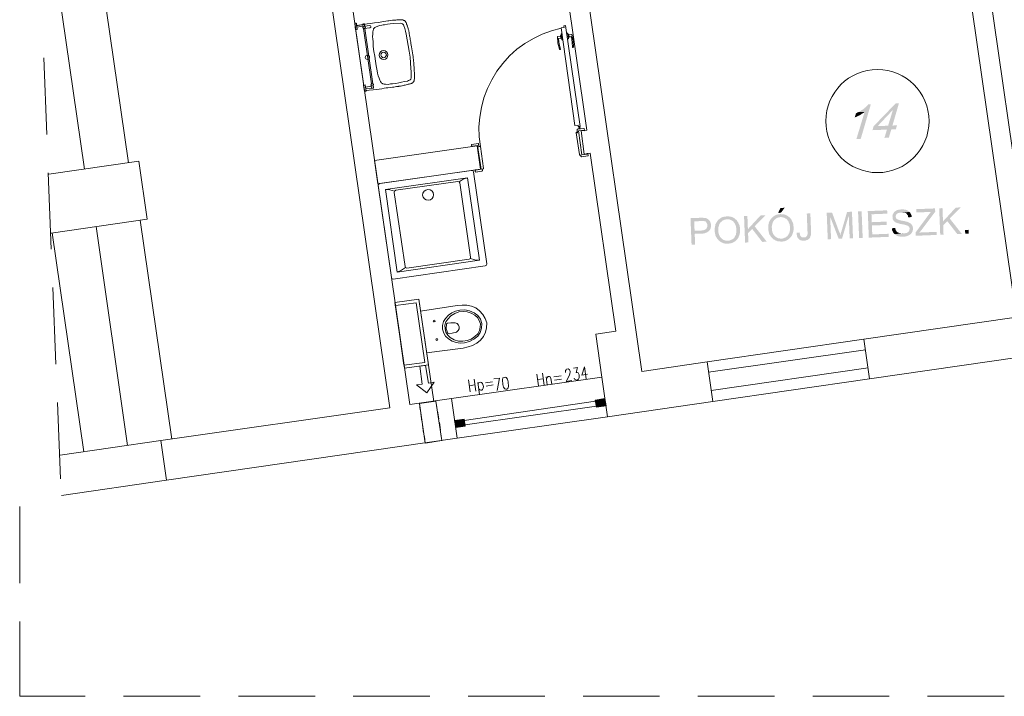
# Model space of a CAD drawing. Header units: millimetres. Extents: x -1096 to 3960, y -1899 to 666.
# Tile 1 of 75: x -563 to 254, y -1899 to -1338. Entities that reach past the tile are written whole.
import ezdxf

# ---------------------------------------------------------------- set-up
doc = ezdxf.new("R2010")
doc.units = ezdxf.units.MM
for name, color, linetype in [('A-widok', 41, 'Continuous'), ('A-ściany', 140, 'Continuous'), ('C00-00-00', 7, 'Continuous')]:
    doc.layers.add(name, color=color, linetype=linetype)
doc.layers.add('CB9-B9-B9', color=7, linetype='Continuous', true_color=0xb9b9b9)

msp = doc.modelspace()

# ---------------------------------------------------------------- hatches: boundary and pattern name
at = {"layer": 'C00-00-00'}
h = msp.add_hatch(color=256, dxfattribs=at)
h.dxf.hatch_style = 2
h.paths.add_polyline_path([(143.261, -1408.25), (141.163, -1408.334), (140.768, -1408.774), (140.335, -1409.215), (139.94, -1409.655), (139.328, -1410.313), (138.933, -1410.753), (138.313, -1411.202), (137.918, -1411.642), (137.298, -1412.09), (136.678, -1412.539), (136.058, -1412.988), (135.213, -1413.445), (134.593, -1413.89), (133.973, -1414.339), (133.166, -1414.799), (138.044, -1414.815), (131.279, -1437.117), (134.876, -1436.974)])
h = msp.add_hatch(color=256, dxfattribs=at)
h.dxf.hatch_style = 2
h.paths.add_polyline_path([(166.533, -1407.533), (163.799, -1407.642), (145.493, -1426.592), (144.571, -1429.807), (156.596, -1429.328), (154.543, -1436.19), (158.14, -1436.046), (160.192, -1429.184), (164.014, -1429.032), (164.936, -1425.817), (148.865, -1426.458), (161.283, -1413.25), (161.47, -1413.243)])
h = msp.add_hatch(color=256, dxfattribs=at)
h.dxf.hatch_style = 2
h.paths.add_polyline_path([(166.533, -1407.533), (161.47, -1413.243), (157.556, -1426.111), (148.865, -1426.458), (161.152, -1425.968)])
h = msp.add_hatch(color=256, dxfattribs=at)
h.dxf.hatch_style = 2
h.paths.add_polyline_path([(133.166, -1414.799), (132.313, -1415.043), (131.693, -1415.492), (130.886, -1415.948), (129.747, -1419.382), (129.926, -1419.164), (130.554, -1418.926), (131.407, -1418.681), (132.215, -1418.225), (132.843, -1417.99), (133.688, -1417.532), (134.316, -1417.293), (134.936, -1416.845), (135.556, -1416.396), (136.176, -1415.947), (136.805, -1415.712), (137.425, -1415.263), (138.044, -1414.815)])
h = msp.add_hatch(color=256, dxfattribs=at)
h.dxf.hatch_style = 2
h.paths.add_polyline_path([(71.718, -1494.15), (68.309, -1494.286), (66.371, -1498.385), (68.693, -1498.293)])
h = msp.add_hatch(color=256, dxfattribs=at)
h.dxf.hatch_style = 2
h.paths.add_polyline_path([(217.665, -1493.839), (213.656, -1493.999), (203.081, -1505.433), (203.216, -1508.819), (206.677, -1505.289), (208.691, -1503.093)])
h = msp.add_hatch(color=256, dxfattribs=at)
h.dxf.hatch_style = 2
h.paths.add_polyline_path([(1.92, -1502.441), (-6.322, -1502.77), (-5.445, -1524.764), (-2.485, -1524.646), (-2.839, -1515.764), (4.354, -1515.477), (4.982, -1515.238), (5.619, -1515.212), (6.21, -1514.979), (6.838, -1514.74), (7.279, -1514.512), (7.683, -1514.286), (8.087, -1514.056), (8.528, -1513.828), (8.923, -1513.388), (9.318, -1512.949), (-2.94, -1513.227), (-3.252, -1505.402), (2.217, -1505.183), (9.401, -1504.683), (8.972, -1504.276), (8.543, -1503.869), (8.114, -1503.462), (7.657, -1503.271), (7.236, -1503.073), (6.582, -1502.676), (5.945, -1502.701), (5.3, -1502.517), (4.476, -1502.549), (4.018, -1502.358), (2.744, -1502.408)])
h = msp.add_hatch(color=256, dxfattribs=at)
h.dxf.hatch_style = 2
h.paths.add_polyline_path([(23.894, -1501.141), (23.669, -1501.15), (23.04, -1501.385), (21.804, -1501.434), (21.176, -1501.673), (20.539, -1501.699), (20.098, -1501.927), (19.469, -1502.162), (19.066, -1502.392), (18.446, -1502.84), (18.042, -1503.067), (17.647, -1503.506), (17.206, -1503.738), (23.995, -1503.677), (24.632, -1503.652), (25.277, -1503.84), (25.914, -1503.815), (26.334, -1504.008), (26.98, -1504.196), (27.4, -1504.389), (27.866, -1504.795), (28.512, -1504.979), (28.941, -1505.386), (29.37, -1505.793), (29.611, -1506.207), (30.04, -1506.614), (30.282, -1507.029), (30.486, -1507.444), (30.736, -1508.069), (30.978, -1508.483), (31.19, -1509.112), (31.44, -1509.737), (31.466, -1510.37), (31.716, -1510.994), (31.817, -1513.534), (31.617, -1514.176), (31.643, -1514.813), (31.443, -1515.455), (31.46, -1515.878), (31.298, -1516.519), (31.09, -1516.951), (30.704, -1517.604), (30.496, -1518.036), (30.288, -1518.469), (29.892, -1518.905), (29.901, -1519.118), (29.506, -1519.558), (28.877, -1519.793), (28.482, -1520.237), (28.041, -1520.464), (27.413, -1520.7), (27.009, -1520.93), (26.38, -1521.165), (25.752, -1521.404), (24.478, -1521.454), (31.267, -1521.394), (31.663, -1520.954), (32.095, -1520.513), (32.491, -1520.077), (32.886, -1519.633), (33.094, -1519.201), (33.489, -1518.761), (33.688, -1518.119), (33.859, -1517.688), (34.058, -1517.046), (34.266, -1516.614), (34.428, -1515.974), (34.628, -1515.328), (34.602, -1514.695), (34.81, -1514.262), (34.726, -1512.146), (34.65, -1510.243), (34.4, -1509.619), (34.375, -1508.985), (34.125, -1508.358), (33.92, -1507.942), (33.67, -1507.318), (33.429, -1506.903), (33.216, -1506.278), (32.974, -1505.859), (32.545, -1505.453), (32.295, -1504.828), (31.866, -1504.421), (31.438, -1504.018), (30.971, -1503.613), (30.542, -1503.206), (30.113, -1502.795), (29.468, -1502.611), (29.039, -1502.204), (28.581, -1502.012), (27.936, -1501.824), (27.515, -1501.631), (26.87, -1501.446), (26.233, -1501.472), (25.588, -1501.284), (24.539, -1501.325)])
h = msp.add_hatch(color=256, dxfattribs=at)
h.dxf.hatch_style = 2
h.paths.add_polyline_path([(40.843, -1500.889), (38.071, -1501), (38.948, -1522.994), (41.72, -1522.883), (41.282, -1511.884)])
h = msp.add_hatch(color=256, dxfattribs=at)
h.dxf.hatch_style = 2
h.paths.add_polyline_path([(55.866, -1500.29), (51.82, -1500.452), (41.282, -1511.884), (41.417, -1515.271), (44.878, -1511.741), (46.892, -1509.544)])
h = msp.add_hatch(color=256, dxfattribs=at)
h.dxf.hatch_style = 2
h.paths.add_polyline_path([(61.636, -1501.966), (61.241, -1502.406), (60.808, -1502.847), (60.629, -1503.064), (60.196, -1503.506), (60.026, -1503.937), (59.631, -1504.373), (59.431, -1505.018), (59.223, -1505.451), (58.828, -1505.89), (58.629, -1506.532), (58.645, -1506.956), (58.483, -1507.596), (58.284, -1508.242), (58.309, -1508.875), (58.11, -1509.521), (58.245, -1512.904), (58.495, -1513.532), (58.52, -1514.165), (58.77, -1514.789), (58.795, -1515.422), (59, -1515.838), (59.25, -1516.466), (59.679, -1516.873), (59.929, -1517.497), (60.17, -1517.911), (60.599, -1518.318), (61.028, -1518.725), (61.278, -1519.349), (61.466, -1519.342), (61.932, -1519.747), (62.361, -1520.154), (62.79, -1520.561), (63.435, -1520.745), (63.902, -1521.151), (64.322, -1521.348), (64.968, -1521.536), (65.388, -1521.729), (66.033, -1521.914), (66.679, -1522.102), (67.952, -1522.051), (68.598, -1522.236), (69.871, -1522.185), (70.5, -1521.95), (71.736, -1521.9), (72.177, -1521.669), (72.806, -1521.434), (73.209, -1521.207), (73.838, -1520.968), (74.241, -1520.739), (74.861, -1520.29), (75.265, -1520.064), (75.698, -1519.622), (68.909, -1519.683), (68.272, -1519.708), (67.626, -1519.52), (66.989, -1519.546), (66.344, -1519.361), (65.924, -1519.164), (65.278, -1518.98), (64.849, -1518.573), (64.391, -1518.377), (63.962, -1517.97), (63.533, -1517.563), (63.096, -1516.947), (62.63, -1516.541), (62.426, -1516.129), (62.184, -1515.711), (61.934, -1515.087), (61.721, -1514.461), (61.48, -1514.047), (61.454, -1513.414), (61.204, -1512.786), (61.078, -1509.613), (61.277, -1508.971), (61.252, -1508.338), (61.46, -1507.905), (61.622, -1507.261), (61.821, -1506.619), (62.029, -1506.187), (62.2, -1505.756), (62.408, -1505.324), (62.803, -1504.884), (63.011, -1504.452), (63.002, -1504.238), (63.631, -1504.003), (64.026, -1503.563), (64.421, -1503.123), (64.862, -1502.896), (65.491, -1502.661), (65.894, -1502.431), (66.523, -1502.195), (67.16, -1502.17), (67.788, -1501.931), (68.425, -1501.906)])
h = msp.add_hatch(color=256, dxfattribs=at)
h.dxf.hatch_style = 2
h.paths.add_polyline_path([(68.324, -1499.369), (68.099, -1499.378), (67.47, -1499.614), (66.197, -1499.664), (65.568, -1499.903), (64.932, -1499.929), (64.528, -1500.155), (63.899, -1500.39), (63.496, -1500.62), (62.876, -1501.069), (62.472, -1501.295), (62.039, -1501.736), (61.636, -1501.966), (68.425, -1501.906), (69.062, -1501.88), (69.707, -1502.068), (70.344, -1502.043), (70.764, -1502.236), (71.41, -1502.424), (71.83, -1502.618), (72.259, -1503.025), (72.904, -1503.209), (73.371, -1503.615), (73.8, -1504.021), (74.004, -1504.437), (74.47, -1504.843), (74.675, -1505.259), (74.916, -1505.673), (75.166, -1506.297), (75.37, -1506.713), (75.621, -1507.341), (75.871, -1507.965), (75.896, -1508.598), (76.108, -1509.224), (76.21, -1511.764), (76.048, -1512.404), (76.073, -1513.041), (75.873, -1513.683), (75.89, -1514.106), (75.691, -1514.749), (75.52, -1515.179), (75.096, -1515.834), (74.926, -1516.265), (74.718, -1516.697), (74.323, -1517.133), (74.331, -1517.347), (73.936, -1517.786), (73.307, -1518.022), (72.875, -1518.467), (72.471, -1518.693), (71.843, -1518.928), (71.439, -1519.158), (70.811, -1519.393), (70.182, -1519.632), (68.909, -1519.683), (75.698, -1519.622), (76.093, -1519.183), (76.488, -1518.743), (76.921, -1518.305), (77.316, -1517.862), (77.524, -1517.43), (77.919, -1516.99), (78.081, -1516.349), (78.289, -1515.917), (78.488, -1515.275), (78.659, -1514.844), (78.858, -1514.202), (79.058, -1513.556), (79.032, -1512.923), (79.203, -1512.492), (79.119, -1510.376), (79.043, -1508.473), (78.83, -1507.847), (78.805, -1507.214), (78.555, -1506.586), (78.313, -1506.172), (78.1, -1505.546), (77.859, -1505.132), (77.609, -1504.507), (77.404, -1504.088), (76.976, -1503.681), (76.725, -1503.057), (76.297, -1502.65), (75.83, -1502.248), (75.401, -1501.841), (74.972, -1501.434), (74.506, -1501.025), (73.861, -1500.841), (73.432, -1500.434), (73.011, -1500.241), (72.366, -1500.053), (71.945, -1499.859), (71.3, -1499.675), (70.663, -1499.7), (70.018, -1499.512), (68.969, -1499.554)])
h = msp.add_hatch(color=256, dxfattribs=at)
h.dxf.hatch_style = 2
h.paths.add_polyline_path([(93.066, -1498.807), (90.106, -1498.925), (90.781, -1515.843), (90.61, -1516.274), (90.619, -1516.483), (90.411, -1516.916), (90.211, -1517.562), (89.816, -1518.001), (89.412, -1518.227), (88.98, -1518.669), (87.743, -1518.718), (92.809, -1518.73), (93.017, -1518.298), (93.179, -1517.657), (93.387, -1517.221), (93.587, -1516.579), (93.561, -1515.946), (93.723, -1515.302), (93.664, -1513.822)])
h = msp.add_hatch(color=256, dxfattribs=at)
h.dxf.hatch_style = 2
h.paths.add_polyline_path([(111.047, -1498.09), (106.627, -1498.266), (107.504, -1520.26), (110.239, -1520.151), (109.497, -1501.54)])
h = msp.add_hatch(color=256, dxfattribs=at)
h.dxf.hatch_style = 2
h.paths.add_polyline_path([(111.047, -1498.09), (109.497, -1501.54), (116.57, -1519.899), (117.942, -1516.67), (117.933, -1516.456), (117.7, -1516.252), (117.675, -1515.618), (117.462, -1514.993), (117.212, -1514.365), (116.766, -1513.535)])
h = msp.add_hatch(color=256, dxfattribs=at)
h.dxf.hatch_style = 2
h.paths.add_polyline_path([(127.568, -1497.431), (123.522, -1497.593), (119.072, -1513.019), (119.08, -1513.232), (118.694, -1513.886), (118.494, -1514.528), (118.295, -1515.17), (118.32, -1515.803), (118.15, -1516.234), (117.942, -1516.67), (116.57, -1519.899), (119.342, -1519.788), (124.752, -1501.142), (124.939, -1501.134)])
h = msp.add_hatch(color=256, dxfattribs=at)
h.dxf.hatch_style = 2
h.paths.add_polyline_path([(127.568, -1497.431), (124.939, -1501.134), (125.673, -1519.536), (128.445, -1519.425)])
h = msp.add_hatch(color=256, dxfattribs=at)
h.dxf.hatch_style = 2
h.paths.add_polyline_path([(136.462, -1519.106), (135.585, -1497.108), (132.625, -1497.226), (133.502, -1519.224)])
h = msp.add_hatch(color=256, dxfattribs=at)
h.dxf.hatch_style = 2
h.paths.add_polyline_path([(156.751, -1496.268), (140.68, -1496.908), (141.557, -1518.902), (158.04, -1518.245), (157.939, -1515.709), (144.415, -1516.248), (144.12, -1508.846), (156.37, -1508.357), (156.261, -1505.608), (144.011, -1506.096), (143.749, -1499.54), (156.861, -1499.017)])
h = msp.add_hatch(color=256, dxfattribs=at)
h.dxf.hatch_style = 2
h.paths.add_polyline_path([(168.572, -1495.372), (167.944, -1495.607), (166.445, -1495.667), (166.042, -1495.897), (165.405, -1495.923), (164.776, -1496.158), (164.373, -1496.384), (163.978, -1496.824), (163.349, -1497.063), (162.916, -1497.5), (162.729, -1497.508), (162.334, -1497.951), (162.135, -1498.593), (161.739, -1499.033), (161.531, -1499.465), (161.332, -1500.107), (161.17, -1500.748), (161.263, -1503.074), (161.475, -1503.704), (161.725, -1504.332), (162.154, -1504.735), (162.396, -1505.149), (162.825, -1505.556), (163.058, -1505.757), (163.479, -1505.954), (163.908, -1506.361), (164.553, -1506.549), (165.011, -1506.741), (165.656, -1506.925), (166.264, -1507.115), (166.909, -1507.299), (167.555, -1507.487), (168.425, -1507.663), (169.295, -1507.842), (169.894, -1507.818), (170.539, -1508.002), (171.185, -1508.187), (171.83, -1508.375), (172.475, -1508.559), (172.933, -1508.755), (173.354, -1508.952), (173.766, -1508.936), (173.999, -1509.136), (174.428, -1509.543), (174.857, -1509.95), (175.099, -1510.365), (175.349, -1510.989), (175.382, -1511.835), (175.183, -1512.477), (174.983, -1513.12), (174.813, -1513.55), (174.38, -1513.992), (173.985, -1514.435), (173.581, -1514.661), (173.178, -1514.887), (172.549, -1515.126), (171.913, -1515.152), (171.471, -1515.38), (170.01, -1515.438), (162.826, -1515.938), (163.255, -1516.341), (163.488, -1516.546), (163.909, -1516.739), (164.329, -1516.936), (164.796, -1517.342), (165.216, -1517.539), (165.862, -1517.723), (166.274, -1517.707), (166.919, -1517.891), (167.564, -1518.079), (168.201, -1518.054), (168.846, -1518.238), (171.394, -1518.137), (172.022, -1517.902), (172.659, -1517.876), (173.063, -1517.646), (173.691, -1517.411), (174.32, -1517.176), (174.723, -1516.946), (175.127, -1516.716), (175.568, -1516.488), (176.188, -1516.039), (176.583, -1515.6), (176.978, -1515.16), (177.365, -1514.51), (177.573, -1514.078), (177.781, -1513.646), (177.943, -1513.002), (178.142, -1512.359), (178.058, -1510.247), (177.808, -1509.619), (177.791, -1509.195), (177.354, -1508.579), (177.112, -1508.164), (176.683, -1507.757), (176.479, -1507.342), (175.825, -1506.944), (175.367, -1506.752), (174.938, -1506.345), (174.293, -1506.16), (173.648, -1505.972), (173.414, -1505.768), (172.994, -1505.574), (172.357, -1505.6), (171.937, -1505.403), (171.291, -1505.218), (170.646, -1505.034), (170.009, -1505.059), (169.177, -1504.879), (168.307, -1504.703), (167.436, -1504.524), (166.791, -1504.34), (166.371, -1504.146), (165.725, -1503.958), (165.305, -1503.765), (165.072, -1503.56), (164.884, -1503.568), (164.418, -1503.162), (164.214, -1502.746), (163.964, -1502.122), (163.938, -1501.489), (163.913, -1500.852), (164.121, -1500.42), (164.283, -1499.779), (164.716, -1499.338), (165.119, -1499.108), (165.336, -1498.889), (165.739, -1498.663), (166.368, -1498.424), (166.78, -1498.408), (167.408, -1498.173), (168.907, -1498.113), (175.454, -1497.638), (174.988, -1497.233), (174.567, -1497.036), (174.334, -1496.835), (173.905, -1496.428), (173.485, -1496.234), (172.839, -1496.046), (172.419, -1495.853), (171.774, -1495.669), (171.137, -1495.694), (170.491, -1495.506), (169.218, -1495.557)])
h = msp.add_hatch(color=256, dxfattribs=at)
h.dxf.hatch_style = 2
h.paths.add_polyline_path([(175.454, -1497.638), (168.907, -1498.113), (169.956, -1498.071), (170.601, -1498.256), (171.238, -1498.23), (171.658, -1498.427), (172.304, -1498.612), (172.733, -1499.019), (173.162, -1499.425), (173.403, -1499.836), (173.832, -1500.243), (174.082, -1500.871), (174.107, -1501.504), (174.358, -1502.132), (177.084, -1501.809), (177.042, -1500.753), (176.792, -1500.125), (176.587, -1499.709), (176.337, -1499.085), (176.133, -1498.669), (175.658, -1498.054)])
h = msp.add_hatch(color=256, dxfattribs=at)
h.dxf.hatch_style = 2
h.paths.add_polyline_path([(196.499, -1494.683), (180.839, -1495.307), (180.949, -1498.057), (193.237, -1497.567), (192.833, -1497.793), (192.625, -1498.225), (192.23, -1498.665), (191.797, -1499.103), (191.618, -1499.324), (191.194, -1499.978), (191.015, -1500.196), (180.333, -1514.602), (180.443, -1517.352), (197.788, -1516.66), (197.687, -1514.124), (183.526, -1514.689), (184.957, -1512.936), (196.608, -1497.432)])
h = msp.add_hatch(color=256, dxfattribs=at)
h.dxf.hatch_style = 2
h.paths.add_polyline_path([(202.642, -1494.438), (199.908, -1494.547), (200.785, -1516.541), (203.519, -1516.432), (203.081, -1505.433)])
h = msp.add_hatch(color=256, dxfattribs=at)
h.dxf.hatch_style = 2
h.paths.add_polyline_path([(9.401, -1504.683), (2.217, -1505.183), (4.765, -1505.082), (5.222, -1505.274), (5.635, -1505.257), (6.055, -1505.451), (6.484, -1505.858), (6.959, -1506.473), (7.163, -1506.889), (7.413, -1507.516), (7.663, -1508.141), (7.722, -1509.62), (7.514, -1510.056), (7.306, -1510.489), (7.136, -1510.916), (6.928, -1511.348), (6.533, -1511.788), (6.092, -1512.015), (5.688, -1512.245), (5.284, -1512.472), (4.656, -1512.711), (4.019, -1512.736), (3.391, -1512.975), (-2.94, -1513.227), (9.318, -1512.949), (9.713, -1512.509), (9.921, -1512.077), (10.308, -1511.427), (10.516, -1510.995), (10.491, -1510.362), (10.69, -1509.716), (10.597, -1507.39), (10.347, -1506.762), (10.097, -1506.137), (9.885, -1505.512), (9.643, -1505.097)])
h = msp.add_hatch(color=256, dxfattribs=at)
h.dxf.hatch_style = 2
h.paths.add_polyline_path([(17.206, -1503.738), (16.81, -1504.178), (16.415, -1504.617), (16.199, -1504.836), (15.804, -1505.276), (15.596, -1505.708), (15.2, -1506.144), (15.001, -1506.79), (14.831, -1507.221), (14.398, -1507.662), (14.236, -1508.303), (14.253, -1508.726), (14.053, -1509.368), (13.854, -1510.014), (13.879, -1510.647), (13.717, -1511.291), (13.852, -1514.674), (14.065, -1515.303), (14.09, -1515.937), (14.34, -1516.561), (14.365, -1517.194), (14.607, -1517.608), (14.82, -1518.238), (15.286, -1518.643), (15.499, -1519.269), (15.74, -1519.683), (16.169, -1520.09), (16.598, -1520.497), (16.848, -1521.121), (17.073, -1521.112), (17.502, -1521.519), (17.931, -1521.926), (18.397, -1522.331), (19.043, -1522.515), (19.472, -1522.922), (19.892, -1523.119), (20.537, -1523.308), (20.958, -1523.501), (21.603, -1523.685), (22.249, -1523.873), (23.522, -1523.823), (24.167, -1524.007), (25.441, -1523.956), (26.07, -1523.721), (27.343, -1523.67), (27.747, -1523.44), (28.375, -1523.205), (28.779, -1522.979), (29.407, -1522.74), (29.849, -1522.509), (30.431, -1522.061), (30.872, -1521.834), (31.267, -1521.394), (24.478, -1521.454), (23.842, -1521.48), (23.234, -1521.29), (22.597, -1521.316), (21.952, -1521.131), (21.493, -1520.936), (20.848, -1520.751), (20.419, -1520.344), (19.999, -1520.147), (19.57, -1519.74), (19.103, -1519.335), (18.666, -1518.718), (18.237, -1518.311), (17.996, -1517.901), (17.754, -1517.483), (17.541, -1516.857), (17.291, -1516.233), (17.05, -1515.819), (17.024, -1515.185), (16.812, -1514.556), (16.685, -1511.383), (16.847, -1510.742), (16.822, -1510.109), (17.03, -1509.677), (17.229, -1509.031), (17.391, -1508.391), (17.599, -1507.958), (17.807, -1507.526), (17.977, -1507.095), (18.41, -1506.654), (18.581, -1506.223), (18.572, -1506.01), (19.2, -1505.774), (19.596, -1505.335), (20.028, -1504.893), (20.432, -1504.667), (21.061, -1504.432), (21.464, -1504.202), (22.093, -1503.967), (22.729, -1503.942), (23.358, -1503.703), (23.995, -1503.677)])
h = msp.add_hatch(color=256, dxfattribs=at)
h.dxf.hatch_style = 2
h.paths.add_polyline_path([(46.892, -1509.544), (44.878, -1511.741), (53.146, -1522.428), (56.93, -1522.277)])
h = msp.add_hatch(color=256, dxfattribs=at)
h.dxf.hatch_style = 2
h.paths.add_polyline_path([(208.691, -1503.093), (206.677, -1505.289), (214.945, -1515.976), (218.729, -1515.825)])
h = msp.add_hatch(color=256, dxfattribs=at)
h.dxf.hatch_style = 2
h.paths.add_polyline_path([(84.166, -1514.624), (81.627, -1514.936), (81.686, -1516.419), (81.936, -1517.043), (81.961, -1517.677), (82.203, -1518.095), (82.415, -1518.72), (82.657, -1519.135), (82.899, -1519.545), (83.328, -1519.952), (83.757, -1520.359), (84.223, -1520.768), (84.644, -1520.962), (85.289, -1521.146), (85.934, -1521.334), (86.346, -1521.318), (86.991, -1521.502), (88.677, -1521.435), (89.306, -1521.2), (89.934, -1520.961), (90.571, -1520.935), (90.966, -1520.499), (91.407, -1520.268), (91.811, -1520.038), (92.206, -1519.598), (92.423, -1519.379), (92.601, -1519.158), (92.809, -1518.73), (87.743, -1518.718), (86.657, -1518.761), (86.012, -1518.577), (85.583, -1518.17), (85.154, -1517.763), (84.921, -1517.559), (84.679, -1517.144), (84.466, -1516.519), (84.441, -1515.885), (84.191, -1515.261)])
h = msp.add_hatch(color=256, dxfattribs=at)
h.dxf.hatch_style = 2
h.paths.add_polyline_path([(163.448, -1510.829), (160.722, -1511.148), (160.772, -1512.418), (161.022, -1513.042), (161.226, -1513.458), (161.476, -1514.082), (161.718, -1514.496), (162.156, -1515.117), (162.397, -1515.531), (162.826, -1515.938), (170.01, -1515.438), (168.325, -1515.505), (167.679, -1515.321), (167.034, -1515.132), (166.576, -1514.941), (165.968, -1514.755), (165.51, -1514.559), (165.314, -1514.353), (164.848, -1513.948), (164.419, -1513.541), (164.178, -1513.13), (163.74, -1512.51), (163.723, -1512.09), (163.473, -1511.462)])
h = msp.add_hatch(color=256, dxfattribs=at)
h.dxf.hatch_style = 2
h.paths.add_polyline_path([(224.461, -1515.597), (224.334, -1512.424), (221.372, -1512.542), (221.499, -1515.715)])
h = msp.add_hatch(color=256, dxfattribs=at)
h.dxf.hatch_style = 2
h.paths.add_polyline_path([(-85.258, -1653.573), (-77.275, -1652.406), (-76.401, -1658.304)])
h = msp.add_hatch(color=256, dxfattribs=at)
h.dxf.hatch_style = 2
h.paths.add_polyline_path([(-85.258, -1653.573), (-84.385, -1659.47), (-76.401, -1658.304)])
h = msp.add_hatch(color=256, dxfattribs=at)
h.dxf.hatch_style = 2
h.paths.add_polyline_path([(-201.95, -1670.514), (-193.967, -1669.348), (-193.281, -1675.252)])
h = msp.add_hatch(color=256, dxfattribs=at)
h.dxf.hatch_style = 2
h.paths.add_polyline_path([(-201.95, -1670.514), (-201.077, -1676.411), (-193.281, -1675.252)])

# ---------------------------------------------------------------- linework, layer by layer
at = {"layer": 'A-widok', "lineweight": 0}
for points in [[(-497.126, -1286.763), (-472.517, -1456.953)], [(-533.537, -1292.028), (-508.974, -1462.008)], [(-499.23, -1509.711), (-473.154, -1691.282)], [(-462.781, -1504.446), (-436.481, -1686.008)], [(-535.679, -1514.977), (-509.566, -1696.55)]]:
    msp.add_lwpolyline(points, close=True, dxfattribs=at)
msp.add_lwpolyline([(-538.48, -1466.363), (-463.905, -1455.551), (-456.888, -1503.573), (-536.532, -1515.225)], dxfattribs=at)
at = {"layer": 'A-ściany', "lineweight": 0}
for points in [[(142.175, -1636.032), (490.358, -1585.708), (485.447, -1552.858), (280.294, -1582.433), (229.643, -1231.516), (273.663, -1225.1), (269.941, -1200.462), (226.109, -1206.87), (223.74, -1189.806), (207.324, -1192.153), (72.305, -1211.52), (75.839, -1236.163), (210.858, -1216.798), (264.065, -1584.776), (137.488, -1603.17)], [(-75.177, -1667.365), (12.234, -1654.77), (7.509, -1621.909), (-46.621, -1629.789), (-93.428, -1305.622), (-51.077, -1299.697), (-57.494, -1255.463), (-26.106, -1251.244), (-29.632, -1226.812), (-159.798, -1245.558), (-154.835, -1279.682), (-128.738, -1275.463), (-123.759, -1310.009), (-109.836, -1308.182), (-92.307, -1429.722), (-97.123, -1430.334), (-94.474, -1449.721), (-89.405, -1448.881), (-68.291, -1596.332), (-84.924, -1598.901), (-79.902, -1634.504)], [(-204.586, -1652.399), (-239.133, -1657.378), (-289.211, -1310.46), (-255.281, -1305.085), (-261.794, -1259.373), (-338.836, -1271.342), (-338.776, -1283.204), (-337.727, -1283.162), (-332.781, -1316.862), (-305.627, -1312.811), (-255.54, -1659.938), (-445.55, -1687.217), (-440.863, -1720.08), (-199.899, -1685.261)]]:
    msp.add_lwpolyline(points, close=True, dxfattribs=at)
at = {"layer": 'C00-00-00', "lineweight": 0}
for points in [[(-284.478, -1343.531), (-280.495, -1342.738), (-277.328, -1342.188), (-274.385, -1341.646), (-272.071, -1341.344), (-270.168, -1341.058), (-268.266, -1340.768), (-265.128, -1340.433), (-262.373, -1339.896), (-257.332, -1339.274), (-256.479, -1339.026), (-254.793, -1338.959), (-253.341, -1338.691), (-250.568, -1338.581), (-249.753, -1338.334), (-246.793, -1338.216), (-246.148, -1338.404), (-245.061, -1338.361)], [(-254.793, -1338.959), (-254.802, -1338.749)], [(-245.061, -1338.361), (-245.286, -1338.37)], [(-245.061, -1338.361), (-245.07, -1338.147)], [(-245.061, -1338.361), (-244.641, -1338.554), (-244.229, -1338.538), (-243.996, -1338.742), (-243.575, -1338.936), (-243.342, -1339.137), (-243.146, -1339.343), (-242.688, -1339.538), (-242.671, -1339.962), (-242.476, -1340.164), (-242.234, -1340.578), (-241.992, -1340.993), (-241.788, -1341.409), (-241.771, -1341.828), (-241.53, -1342.246), (-241.288, -1342.661), (-241.263, -1343.294), (-241.058, -1343.71), (-240.792, -1344.757), (-240.541, -1345.385), (-240.516, -1346.018), (-240.304, -1346.644), (-240.054, -1347.268), (-240.028, -1347.905), (-239.778, -1348.529), (-239.744, -1349.375), (-239.523, -1350.215), (-239.273, -1350.843), (-239.24, -1351.685), (-239.018, -1352.525), (-238.751, -1353.576), (-238.709, -1354.632), (-238.442, -1355.68), (-238.213, -1356.729), (-238.162, -1357.999), (-237.887, -1359.26), (-237.603, -1360.73), (-237.348, -1362.416), (-237.056, -1364.097)], [(-284.796, -1341.217), (-284.804, -1341.004)], [(-283.522, -1341.167), (-284.796, -1341.217)], [(-283.948, -1346.478), (-284.796, -1341.217)], [(-284.787, -1341.427), (-284.173, -1346.487)], [(-284.478, -1343.531), (-276.821, -1397.249), (-272.829, -1396.666), (-269.466, -1396.322), (-266.702, -1395.998), (-264.388, -1395.696), (-262.298, -1395.398), (-260.396, -1395.112), (-258.719, -1394.832), (-257.22, -1394.772), (-253.454, -1394.198), (-252.367, -1394.154), (-251.327, -1393.903), (-250.286, -1393.647), (-248.6, -1393.58), (-248.197, -1393.354)], [(-282.683, -1346.214), (-283.948, -1346.478)], [(-283.522, -1341.167), (-283.53, -1340.953)], [(-283.522, -1341.167), (-282.683, -1346.214)], [(-282.683, -1346.214), (-283.297, -1341.158)], [(-283.034, -1343.053), (-278.189, -1342.222)], [(-282.983, -1344.323), (-278.13, -1343.706)], [(-282.683, -1346.214), (-282.691, -1346.004)], [(-278.385, -1342.02), (-276.708, -1341.739)], [(-278.189, -1342.222), (-278.385, -1342.02)], [(-278.206, -1341.799), (-277.569, -1341.773)], [(-278.198, -1342.012), (-278.206, -1341.799)], [(-278.13, -1343.706), (-278.189, -1342.222)], [(-278.13, -1343.706), (-277.88, -1344.33)], [(-276.665, -1342.799), (-276.708, -1341.739), (-277.569, -1341.773)], [(-270.942, -1391.293), (-277.417, -1345.583)], [(-277.005, -1345.567), (-272.152, -1344.949)], [(-276.665, -1342.799), (-276.436, -1343.848)], [(-272.415, -1343.05), (-276.444, -1343.638)], [(-269.856, -1391.25), (-276.368, -1345.541)], [(-272.152, -1344.949), (-271.532, -1344.501), (-271.332, -1343.859), (-271.77, -1343.238), (-272.415, -1343.05)], [(-268.248, -1368.519), (-268.82, -1364.515), (-269.393, -1360.516), (-269.561, -1356.283), (-269.862, -1354.389), (-269.946, -1352.276), (-269.806, -1350.15), (-269.694, -1348.24), (-269.512, -1347.174), (-269.329, -1346.109), (-269.159, -1345.674), (-268.726, -1345.237), (-268.322, -1345.007), (-268.115, -1344.575), (-267.083, -1344.109), (-266.267, -1343.867), (-264.157, -1343.148), (-262.263, -1342.645), (-261.214, -1342.603), (-260.586, -1342.368), (-260.174, -1342.352), (-257.635, -1342.04), (-255.32, -1341.734), (-253.006, -1341.432), (-246.862, -1341.187), (-246.217, -1341.371), (-245.572, -1341.559), (-245.151, -1341.753), (-244.918, -1341.954), (-244.722, -1342.16), (-244.481, -1342.574), (-244.043, -1343.191), (-243.314, -1345.495), (-242.809, -1347.805), (-242.267, -1350.11), (-241.248, -1354.944), (-240.426, -1359.571), (-239.595, -1364.412)], [(-113.659, -1344.982), (-111.157, -1344.672), (-111.395, -1343.41)], [(-113.659, -1344.982), (-102.179, -1425.875)], [(-111.395, -1343.41), (-109.943, -1343.142)], [(-97.903, -1426.767), (-109.943, -1343.142)], [(-114.233, -1362.591), (-114.449, -1362.81), (-115.086, -1362.836), (-115.094, -1362.626), (-116.346, -1357.592), (-116.565, -1352.092), (-114.251, -1351.786)], [(-115.844, -1354.18), (-115.673, -1353.749), (-115.449, -1353.74)], [(-114.233, -1362.591), (-115.263, -1358.393), (-115.844, -1354.18)], [(-113.958, -1353.47), (-115.449, -1353.74)], [(-113.126, -1353.647), (-113.95, -1353.68), (-114.259, -1351.576), (-114.043, -1351.357), (-113.631, -1351.341)], [(-113.681, -1350.067), (-113.69, -1349.857)], [(-113.053, -1349.832), (-113.681, -1350.067), (-113.673, -1350.281)], [(-113.673, -1350.281), (-113.084, -1354.707)], [(-112.85, -1354.908), (-113.075, -1354.917), (-113.084, -1354.707)], [(-112.85, -1354.908), (-112.214, -1354.883)], [(-109.053, -1349.462), (-108.191, -1349.428), (-107.594, -1354.064), (-108.222, -1354.3)], [(-107.512, -1350.459), (-108.149, -1350.485)], [(-107.861, -1353.013), (-107.232, -1352.778)], [(-107.512, -1350.459), (-107.316, -1350.661)], [(-107.007, -1352.769), (-107.316, -1350.661)], [(-105.002, -1350.359), (-107.308, -1350.875)], [(-107.007, -1352.769), (-107.232, -1352.778)], [(-107.016, -1352.556), (-105.75, -1352.295), (-105.338, -1352.279), (-105.097, -1352.693), (-104.516, -1356.906), (-104.123, -1361.126), (-103.927, -1361.333)], [(-105.002, -1350.359), (-104.994, -1350.569), (-104.769, -1350.56)], [(-104.769, -1350.56), (-103.697, -1355.815), (-103.486, -1361.101)], [(-104.123, -1361.126), (-104.131, -1360.917)], [(-103.927, -1361.333), (-103.711, -1361.11)], [(-103.486, -1361.101), (-103.711, -1361.11)], [(-542.738, -1369.929), (-540.208, -1433.386)], [(-268.248, -1368.519), (-267.638, -1372.52), (-267.066, -1376.524), (-266.26, -1380.728), (-265.772, -1382.614), (-265.276, -1384.715), (-264.563, -1386.592), (-263.85, -1388.47), (-263.359, -1389.509), (-262.913, -1390.339), (-262.671, -1390.753), (-262.251, -1390.946), (-261.83, -1391.144), (-261.41, -1391.337), (-260.306, -1391.717), (-259.258, -1391.675), (-257.151, -1391.805), (-255.249, -1391.515), (-253.563, -1391.448), (-250.612, -1391.12), (-248.306, -1390.604), (-245.963, -1390.087), (-243.47, -1389.563), (-241.164, -1389.048), (-240.095, -1388.581), (-239.466, -1388.346), (-238.838, -1388.107), (-238.443, -1387.667), (-238.226, -1387.448), (-238.235, -1387.235), (-238.073, -1386.594), (-237.873, -1385.952), (-237.966, -1383.626), (-237.871, -1381.292), (-238.16, -1378.759), (-238.579, -1373.902), (-238.952, -1369.257), (-239.595, -1364.412)], [(-237.671, -1391.028), (-237.492, -1390.807), (-237.042, -1390.789), (-236.864, -1390.572), (-236.422, -1390.341), (-236.244, -1390.123), (-236.036, -1389.691), (-235.819, -1389.472), (-235.64, -1389.251), (-235.433, -1388.819), (-235.466, -1387.972), (-235.275, -1387.117), (-235.309, -1386.274), (-235.147, -1385.63), (-235.476, -1377.38), (-235.697, -1376.541), (-235.815, -1373.582), (-236.082, -1372.534), (-236.133, -1371.264), (-236.399, -1370.217), (-236.459, -1368.733), (-236.705, -1367.261), (-236.764, -1365.781), (-237.056, -1364.097)], [(-276.804, -1397.673), (-277.651, -1392.408)], [(-276.199, -1392.14), (-277.464, -1392.401)], [(-277.464, -1392.401), (-276.804, -1397.673)], [(-276.19, -1392.35), (-276.199, -1392.14)], [(-275.351, -1397.401), (-276.199, -1392.14)], [(-276.19, -1392.35), (-275.351, -1397.401)], [(-275.898, -1394.035), (-271.045, -1393.417)], [(-275.614, -1395.505), (-270.799, -1394.889)], [(-271.045, -1393.417), (-271.07, -1392.784)], [(-270.799, -1394.889), (-271.045, -1393.417)], [(-270.799, -1394.889), (-270.79, -1395.103)], [(-270.79, -1395.103), (-269.292, -1395.043)], [(-270.782, -1395.313), (-269.928, -1395.069)], [(-269.334, -1393.983), (-269.292, -1395.043), (-269.928, -1395.069)], [(-269.334, -1393.983), (-269.609, -1392.726)], [(-248.197, -1393.354), (-246.923, -1393.303), (-245.658, -1393.039)], [(-246.923, -1393.303), (-246.932, -1393.09)], [(-245.658, -1393.039), (-245.433, -1393.03)], [(-245.433, -1393.03), (-244.392, -1392.778), (-243.764, -1392.543), (-242.902, -1392.509), (-242.087, -1392.262), (-241.233, -1392.018), (-240.418, -1391.772), (-239.781, -1391.746), (-239.152, -1391.511), (-238.524, -1391.272), (-237.896, -1391.037), (-237.483, -1391.021)], [(-276.812, -1397.459), (-276.821, -1397.249)], [(-275.351, -1397.401), (-276.804, -1397.673)], [(-102.179, -1425.875), (-99.452, -1425.556), (-99.402, -1426.826)], [(-100.35, -1429.404), (-100.358, -1429.191), (-100.142, -1428.972)], [(-100.35, -1429.404), (-100.358, -1429.191), (-100.142, -1428.972)], [(-100.142, -1428.972), (-94.689, -1428.331), (-94.464, -1428.322), (-94.456, -1428.532), (-94.172, -1430.006), (-94.613, -1430.234)], [(-99.954, -1428.965), (-94.689, -1428.331)], [(-99.402, -1426.826), (-97.903, -1426.767)], [(-100.041, -1431.508), (-101.127, -1431.552), (-101.11, -1431.975)], [(-97.408, -1450.472), (-98.457, -1450.514), (-98.474, -1450.09), (-101.11, -1431.975), (-100.024, -1431.932), (-100.35, -1429.404)], [(-101.11, -1431.975), (-100.024, -1431.932)], [(-100.49, -1431.526), (-100.498, -1431.316)], [(-94.63, -1429.814), (-99.258, -1430.419)], [(-99.258, -1430.419), (-96.33, -1450.215)], [(-94.613, -1430.234), (-94.63, -1429.814)], [(-187.29, -1443.463), (-187.702, -1443.48), (-187.985, -1442.009), (-187.994, -1441.795), (-187.778, -1441.577), (-182.521, -1440.729)], [(-182.521, -1440.729), (-187.778, -1441.577)], [(-187.306, -1443.04), (-182.865, -1442.439)], [(-187.29, -1443.463), (-187.306, -1443.04)], [(-182.865, -1442.439), (-179.975, -1462.236)], [(-182.521, -1440.729), (-182.288, -1440.934), (-182.092, -1441.136)], [(-182.521, -1440.729), (-182.288, -1440.934), (-182.092, -1441.136), (-181.766, -1443.667), (-182.092, -1441.136)], [(-181.783, -1443.244), (-180.517, -1442.979), (-180.501, -1443.403)], [(-180.501, -1443.403), (-181.766, -1443.667), (-180.501, -1443.403), (-177.865, -1461.518)], [(-181.371, -1443.227), (-181.379, -1443.014)], [(-96.712, -1451.926), (-96.908, -1451.724), (-97.141, -1451.519), (-97.408, -1450.472), (-97.141, -1451.519)], [(-97.15, -1451.31), (-97.408, -1450.472)], [(-96.712, -1451.926), (-96.908, -1451.724), (-97.141, -1451.519)], [(-96.712, -1451.926), (-91.456, -1451.083)], [(-96.712, -1451.926), (-91.456, -1451.083)], [(-91.927, -1449.619), (-91.943, -1449.196), (-91.531, -1449.179), (-91.239, -1450.86), (-91.231, -1451.074), (-91.456, -1451.083)], [(-177.865, -1461.518), (-178.073, -1461.95), (-178.297, -1461.959)], [(-538.943, -1465.109), (-536.413, -1528.563)], [(-264.227, -1474.072), (-187.966, -1463.193)], [(-191.139, -1469.252), (-194.881, -1470.459), (-198.205, -1472.712)], [(-186.23, -1464.392), (-186.909, -1463.361), (-187.966, -1463.193)], [(-186.23, -1464.392), (-175.16, -1540.641)], [(-184.536, -1464.538), (-184.769, -1464.334), (-184.777, -1464.124), (-185.024, -1462.652), (-184.612, -1462.635), (-184.603, -1462.845)], [(-184.603, -1462.845), (-179.975, -1462.236), (-184.378, -1462.836)], [(-179.054, -1463.686), (-184.536, -1464.538)], [(-179.279, -1463.695), (-184.536, -1464.538)], [(-179.113, -1462.202), (-178.297, -1461.959)], [(-178.892, -1463.041), (-179.113, -1462.202)], [(-178.884, -1463.255), (-179.062, -1463.472), (-179.054, -1463.686)], [(-178.884, -1463.255), (-179.062, -1463.472), (-179.054, -1463.686)], [(-264.227, -1474.072), (-265.063, -1474.739), (-265.433, -1475.812)], [(-254.363, -1552.062), (-265.433, -1475.812)], [(-250.683, -1479.674), (-199.271, -1472.33)], [(-197.535, -1473.529), (-198.205, -1472.712), (-199.271, -1472.33)], [(-197.535, -1473.529), (-188.704, -1535.039)], [(-251.707, -1480.353), (-255.541, -1479.234), (-259.379, -1478.963)], [(-250.683, -1479.674), (-251.707, -1480.353), (-252.077, -1481.426)], [(-243.058, -1542.925), (-252.077, -1481.426)], [(-189.91, -1536.779), (-188.886, -1536.104), (-188.704, -1535.039)], [(-176.554, -1542.393), (-252.814, -1553.272)], [(-243.058, -1542.925), (-242.612, -1543.755), (-241.547, -1544.136)], [(-189.91, -1536.779), (-241.547, -1544.136)], [(-188.886, -1536.104), (-185.239, -1537.231), (-181.214, -1537.494)], [(-176.554, -1542.393), (-175.53, -1541.714), (-175.16, -1540.641)], [(-249.67, -1547.424), (-245.9, -1546.006), (-242.612, -1543.755)], [(-254.363, -1552.062), (-253.872, -1553.1), (-252.814, -1553.272)], [(-535.148, -1560.289), (-532.618, -1623.743)], [(-219.316, -1654.682), (-231.585, -1570.008), (-251.401, -1572.704)], [(-230.14, -1579.909), (-199.826, -1575.098)], [(-191.801, -1574.988), (-195.818, -1574.938), (-199.826, -1575.098)], [(-175.31, -1589.583), (-176.51, -1585.819), (-178.556, -1582.512), (-181.222, -1579.65), (-184.282, -1577.232), (-187.946, -1575.682), (-191.801, -1574.988)], [(-197.568, -1579.034), (-201.139, -1579.81), (-204.235, -1581.206), (-207.119, -1583.227), (-209.565, -1585.865)], [(-198.558, -1580.555), (-201.887, -1581.746), (-204.996, -1583.776), (-207.629, -1586.425)], [(-185.095, -1583.197), (-188.13, -1581.412), (-191.582, -1580.487), (-194.97, -1580.199), (-198.558, -1580.555)], [(-185.62, -1581.312), (-189.48, -1579.556), (-193.522, -1578.873), (-197.568, -1579.034)], [(-179.301, -1590.166), (-180.531, -1586.613), (-182.755, -1583.527), (-185.62, -1581.312)], [(-180.567, -1590.43), (-181.546, -1587.502), (-183.1, -1585.233), (-185.095, -1583.197)], [(-209.565, -1585.865), (-211.15, -1588.472), (-211.885, -1591.679), (-211.983, -1594.861)], [(-211.983, -1594.861), (-210.995, -1598), (-209.387, -1600.69), (-206.971, -1602.924), (-203.936, -1604.709), (-200.739, -1605.853), (-197.304, -1606.35), (-193.716, -1605.994), (-189.742, -1604.991), (-185.988, -1603.145), (-182.718, -1600.471), (-180.738, -1597.428), (-179.599, -1593.994), (-179.301, -1590.166)], [(-207.629, -1586.425), (-209.26, -1588.82), (-209.974, -1591.603), (-209.856, -1594.563)], [(-209.856, -1594.563), (-209.11, -1597.287), (-207.548, -1599.765), (-205.553, -1601.805), (-202.293, -1603.581), (-198.646, -1604.708), (-195.041, -1604.774), (-191.461, -1604.211), (-188.357, -1603.026), (-185.248, -1600.996), (-182.794, -1598.568), (-181.434, -1595.969), (-180.682, -1593.185), (-180.567, -1590.43)], [(-209.032, -1594.53), (-208.743, -1590.492), (-207.719, -1589.817), (-205.18, -1589.506), (-201.575, -1589.572)], [(-198.069, -1592.821), (-198.765, -1591.366), (-199.864, -1590.138), (-201.575, -1589.572)], [(-194.813, -1610.487), (-190.838, -1609.481), (-187.059, -1608.272), (-183.53, -1606.435), (-180.476, -1603.983), (-178.047, -1600.922), (-176.28, -1597.25), (-175.374, -1593.612), (-175.31, -1589.583)], [(-209.032, -1594.53), (-207.615, -1598.075), (-206.503, -1598.665), (-204.01, -1598.145), (-200.448, -1597.155), (-198.991, -1596.035), (-198.226, -1594.523), (-198.069, -1592.821)], [(7.509, -1621.909), (137.488, -1603.17)], [(-225.16, -1614.451), (-194.813, -1610.487)], [(8.717, -1630.547), (138.695, -1611.808)], [(-228.777, -1640.441), (-230.874, -1625.482), (-226.021, -1624.864), (-223.744, -1639.606), (-218.9, -1638.775)], [(-133.808, -1631.994), (-132.325, -1641.893)], [(-129.18, -1631.385), (-127.697, -1641.284)], [(-110.112, -1630.625), (-110.128, -1630.202), (-109.983, -1629.138), (-109.559, -1628.483), (-109.164, -1628.043), (-107.711, -1627.775), (-107.057, -1628.173), (-106.591, -1628.578), (-106.137, -1629.618), (-106.103, -1630.465), (-106.286, -1631.53), (-106.639, -1633.03), (-109.396, -1638.224), (-104.776, -1637.402)], [(-103.495, -1627.183), (-99.915, -1626.616), (-101.216, -1630.694), (-100.392, -1630.661), (-99.513, -1631.05), (-99.084, -1631.457), (-98.622, -1632.711), (-98.58, -1633.767), (-98.708, -1635.254), (-99.086, -1636.117), (-100.147, -1636.794), (-100.963, -1637.04), (-102.029, -1636.659), (-102.495, -1636.253), (-102.941, -1635.423)], [(-94.201, -1625.964), (-96.47, -1633.045), (-91.625, -1632.218)], [(-94.201, -1625.964), (-92.755, -1635.865)], [(10.822, -1645.716), (140.988, -1626.969)], [(-228.777, -1640.441), (-233.63, -1641.058), (-225.118, -1647.499), (-218.9, -1638.775)], [(-204.586, -1652.399), (-79.902, -1634.504)], [(-190.387, -1636.79), (-188.942, -1646.691)], [(-189.781, -1641.64), (-185.124, -1640.82)], [(-185.759, -1636.185), (-184.276, -1646.081)], [(-182.681, -1639.027), (-181.198, -1648.926)], [(-182.397, -1640.497), (-182.027, -1639.425), (-181.407, -1638.976), (-180.367, -1638.724), (-179.713, -1639.118), (-178.818, -1639.931), (-178.347, -1641.398), (-178.088, -1642.232), (-178.254, -1643.724), (-178.849, -1644.806), (-179.469, -1645.255), (-180.284, -1645.497), (-181.163, -1645.108), (-181.833, -1644.291)], [(-176.296, -1639.196), (-170.402, -1638.327)], [(-175.774, -1641.929), (-169.88, -1641.06)], [(-166.735, -1645.595), (-164.817, -1635.35), (-169.446, -1635.955)], [(-133.173, -1636.629), (-128.545, -1636.02)], [(-126.065, -1634.225), (-125.195, -1640.971)], [(-125.801, -1636.125), (-124.999, -1634.607), (-124.387, -1633.948), (-123.338, -1633.906), (-122.685, -1634.304), (-122.222, -1635.558), (-121.391, -1640.395)], [(-119.717, -1634.396), (-113.598, -1633.518)], [(-119.195, -1637.129), (-113.301, -1636.26)], [(12.234, -1654.77), (142.175, -1636.032)], [(-531.353, -1655.473), (-528.823, -1718.923)], [(-212.51, -1687.036), (-226.416, -1689.282), (-231.103, -1656.424), (-217.451, -1654.394), (-212.51, -1687.036), (-217.805, -1687.881)], [(-230.481, -1661.693), (-231.103, -1656.424), (-225.847, -1655.576)], [(-222.717, -1655.028), (-217.451, -1654.394), (-216.604, -1659.658)], [(-193.925, -1670.404), (-85.028, -1654.622)], [(-229.052, -1671.171), (-229.942, -1664.85)], [(-216.028, -1662.813), (-215.138, -1669.134)], [(-193.323, -1674.196), (-84.418, -1658.623)], [(-214.599, -1672.29), (-213.709, -1678.607)], [(-199.899, -1685.261), (-75.177, -1667.365)], [(-227.624, -1680.648), (-228.513, -1674.327)], [(-213.358, -1681.771), (-212.51, -1687.036)], [(-529.195, -1699.239), (-445.55, -1687.217)], [(-220.935, -1688.43), (-226.416, -1689.282), (-227.048, -1683.803)], [(-440.863, -1720.08), (-527.862, -1732.655)], [(-562.641, -1741.912), (-562.641, -1805.412)], [(-562.641, -1837.168), (-562.641, -1899.187), (-508.24, -1899.187)], [(-476.485, -1899.187), (-412.973, -1899.187)], [(-381.218, -1899.187), (-317.707, -1899.187)], [(-285.988, -1899.187), (-222.477, -1899.187)], [(-190.721, -1899.187), (-127.21, -1899.187)], [(-95.454, -1899.187), (-31.943, -1899.187)], [(-0.187, -1899.187), (63.286, -1899.187)], [(95.042, -1899.187), (158.553, -1899.187)], [(190.309, -1899.187), (253.82, -1899.187)]]:
    msp.add_lwpolyline(points, dxfattribs=at)
for points in [[(-275.953, -1344.677), (-276.436, -1343.848), (-277.081, -1343.664), (-277.672, -1343.898), (-278.088, -1344.762), (-277.613, -1345.377), (-277.005, -1345.567), (-276.377, -1345.328)], [(-258.533, -1367.497), (-258.996, -1366.244), (-259.891, -1365.431), (-260.949, -1365.263), (-261.989, -1365.515), (-262.817, -1366.396), (-263.178, -1367.682), (-262.724, -1368.722), (-261.829, -1369.535), (-260.771, -1369.703), (-259.731, -1369.451), (-258.903, -1368.57)], [(-269.185, -1392.071), (-269.66, -1391.456), (-270.305, -1391.268), (-270.933, -1391.507), (-271.32, -1392.156), (-270.874, -1392.986), (-270.229, -1393.174), (-269.601, -1392.935)], [(-98.939, -1428.076), (-98.956, -1427.653), (-98.515, -1427.425), (-98.103, -1427.409), (-97.861, -1427.823), (-98.069, -1428.255), (-98.473, -1428.482), (-98.931, -1428.29)], [(-265.717, -1474.342), (-180.62, -1462.052), (-183.306, -1442.67), (-268.403, -1454.96)], [(-91.927, -1449.619), (-96.33, -1450.215)], [(-181.214, -1537.494), (-249.67, -1547.424), (-259.379, -1478.963), (-191.139, -1469.252)], [(-179.113, -1462.202), (-178.884, -1463.255)], [(-243.523, -1627.258), (-251.401, -1572.704), (-231.585, -1570.008), (-223.715, -1624.352)], [(-244.036, -1624.738), (-251.113, -1575.237), (-233.835, -1572.852), (-226.534, -1622.344)], [(-218.181, -1588.114), (-218.393, -1587.489), (-219.038, -1587.304), (-219.48, -1587.532), (-219.642, -1588.173), (-219.437, -1588.588), (-218.979, -1588.784), (-218.351, -1588.545)], [(-215.85, -1603.278), (-216.092, -1602.86), (-216.737, -1602.675), (-217.366, -1602.91), (-217.573, -1603.346), (-217.323, -1603.971), (-216.678, -1604.155), (-216.05, -1603.92)], [(-160.788, -1634.765), (-161.858, -1635.232), (-162.211, -1636.728), (-162.059, -1640.534), (-161.33, -1642.835), (-160.409, -1644.281), (-159.343, -1644.662), (-158.715, -1644.427), (-157.907, -1643.971), (-157.329, -1642.466), (-157.49, -1638.446), (-158.219, -1636.145), (-159.094, -1634.908), (-160.16, -1634.527)], [(-84.385, -1659.47), (-85.258, -1653.573), (-77.275, -1652.406), (-76.401, -1658.304)], [(-193.281, -1675.252), (-193.967, -1669.348), (-201.95, -1670.514), (-201.077, -1676.411)]]:
    msp.add_lwpolyline(points, close=True, dxfattribs=at)
msp.add_circle((148.715, -1422.227), 42.76, dxfattribs=at)
for centre, major_axis, ratio in [((-274.254, -1369.394), (-1.798, -0.072), 0.940625), ((-260.86, -1367.485), (-0.148, 3.701), 0.97166), ((-223.929, -1483.48), (-4.533, -0.181), 0.979752)]:
    msp.add_ellipse(centre, major_axis=major_axis, ratio=ratio, start_param=0, end_param=6.283185, dxfattribs=at)
at = {"layer": 'CB9-B9-B9', "lineweight": 0}
msp.add_lwpolyline([(-180.501, -1443.403), (-181.458, -1435.393), (-181.787, -1427.143), (-181.058, -1419.066), (-179.693, -1410.959), (-177.682, -1403.041), (-174.802, -1395.302), (-171.08, -1387.949), (-166.892, -1381.002), (-161.863, -1374.445), (-156.405, -1368.295), (-150.247, -1362.755), (-143.643, -1358.042), (-136.648, -1353.737), (-129.357, -1350.272), (-121.629, -1347.42), (-113.65, -1345.196)], dxfattribs=at)

doc.saveas('drawing.dxf')
